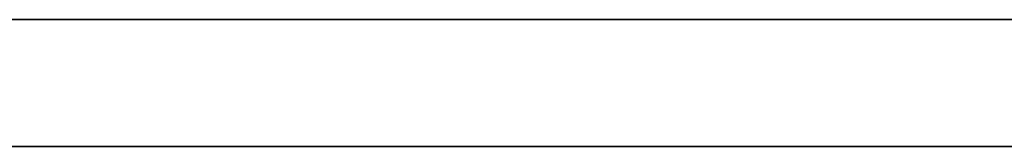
# Model space of a CAD drawing. Header units: millimetres. Extents: x -1100 to 1100, y -7 to 710.
# Tile 56 of 256: x -868.7 to -833.82, y 705.5 to 710. Entities that reach past the tile are written whole.
import ezdxf

# ---------------------------------------------------------------- set-up
doc = ezdxf.new("R2010")
doc.units = ezdxf.units.MM
doc.header["$MEASUREMENT"] = 0
doc.layers.add('IGES LEVEL 15', color=7, linetype='Continuous')

msp = doc.modelspace()

# ---------------------------------------------------------------- linework, layer by layer
at = {"layer": 'IGES LEVEL 15'}
for points in [[(-1100, 710, 0), (-1100, 710, 1200), (1100, 710, 1200), (1100, 710, 0)], [(1100, 710, 0), (1100, 710, -1200), (-1100, 710, -1200), (-1100, 710, 0)]]:
    msp.add_rational_spline(points, [1, 0.333333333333, 0.333333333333, 1], degree=3, dxfattribs=at)
at = {"layer": 'IGES LEVEL 15', "color": 253}
for points in [[(-1100, 710, 0), (-1100, 710, 1200), (1100, 710, 1200), (1100, 710, 0)], [(1100, 710, 0), (1100, 710, -1200), (-1100, 710, -1200), (-1100, 710, 0)], [(-1100, 710, 0), (-1100, 710, 1200), (1100, 710, 1200), (1100, 710, 0)], [(1100, 710, 0), (1100, 710, -1200), (-1100, 710, -1200), (-1100, 710, 0)], [(-1100, 705.5, 0), (-1100, 705.5, 1200), (1100, 705.5, 1200), (1100, 705.5, 0)], [(1100, 705.5, 0), (1100, 705.5, -1200), (-1100, 705.5, -1200), (-1100, 705.5, 0)]]:
    msp.add_rational_spline(points, [1, 0.333333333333, 0.333333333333, 1], degree=3, dxfattribs=at)
msp.add_open_spline([(-1100, 710, 0), (0, 710, 0), (1100, 710, 0)], degree=2, dxfattribs=at)

doc.saveas('drawing.dxf')
